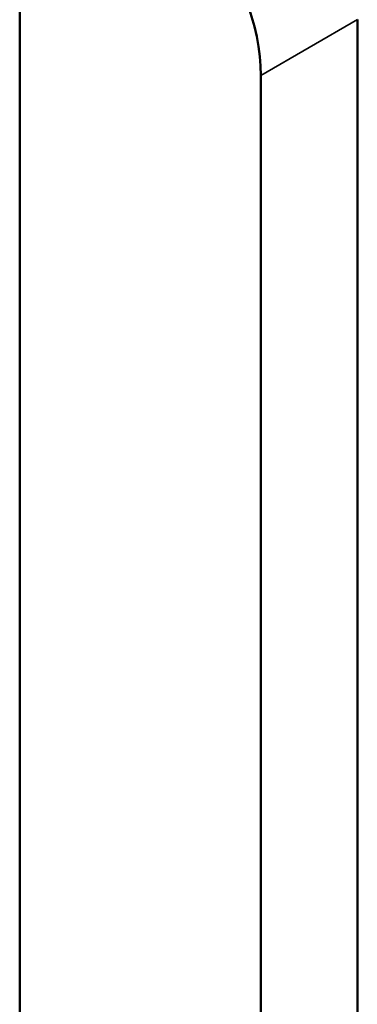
# Model space of a CAD drawing. Header units: millimetres. Extents: x 0 to 2100, y 0 to 1485.
# Tile 142 of 256: x 1722 to 1727, y 1146 to 1160. Entities that reach past the tile are written whole.
import ezdxf

# ---------------------------------------------------------------- set-up
doc = ezdxf.new("R2010")
doc.units = ezdxf.units.MM
doc.header["$LTSCALE"] = 5
doc.layers.add('Sichtbar (ISO)', color=7, linetype='Continuous', lineweight=50)
doc.layers.add('Sichtbar schmal (ISO)', color=7, linetype='Continuous', lineweight=35)

msp = doc.modelspace()

# ---------------------------------------------------------------- linework, layer by layer
at = {"layer": 'Sichtbar (ISO)'}
for p, q in [((1722.082, 1120.373), (1722.082, 1161.389)), ((1727.032, 1123.23), (1727.032, 1160.165)), ((1725.618, 1159.348), (1725.618, 1122.414))]:
    msp.add_line(p, q, dxfattribs=at)
msp.add_ellipse((1723.85, 1160.369), major_axis=(-1.25, 2.165), ratio=0.57735, start_param=3.926991, end_param=7.068584, dxfattribs=at)
at = {"layer": 'Sichtbar schmal (ISO)'}
msp.add_line((1725.618, 1159.348), (1727.032, 1160.165), dxfattribs=at)

doc.saveas('drawing.dxf')
